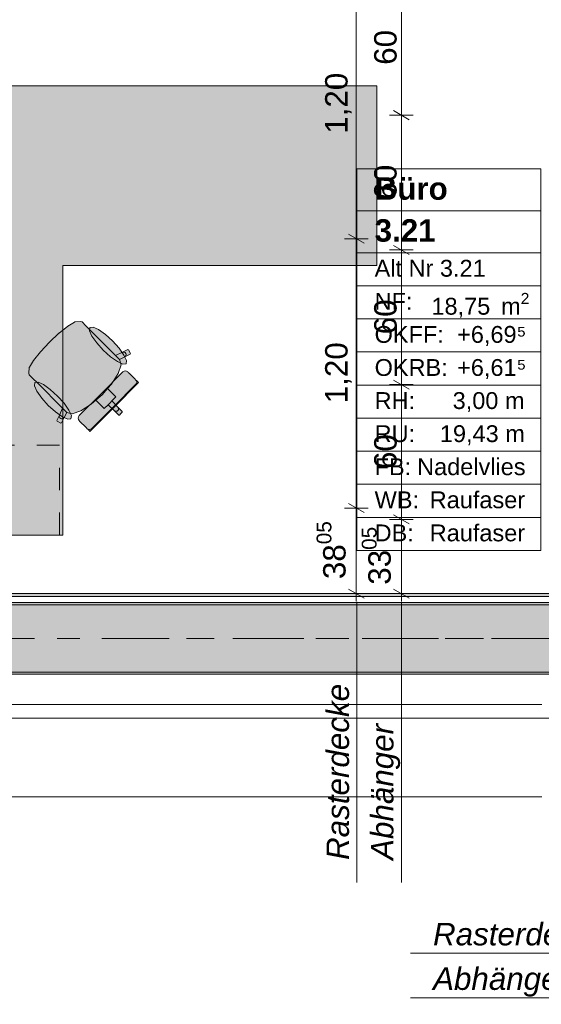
# Model space of a CAD drawing. Header units: metres. Extents: x -3.6 to 84.5, y -11 to 16.8.
# Tile 210 of 256: x 37.2 to 39.5, y -1.1 to 3.3. Entities that reach past the tile are written whole.
import ezdxf

# ---------------------------------------------------------------- set-up
doc = ezdxf.new("R2010")
doc.units = ezdxf.units.M
doc.header["$MEASUREMENT"] = 0
for name, pattern in [('Achse', [0.2, 0.1, -0.05, 0, -0.05]), ('Strichlinie doppelt', [0.546806, 0.264583, -0.105833, 0.070556, -0.105833]), ('Strichlinie eng', [0.115, 0.075, -0.04])]:
    doc.linetypes.add(name, pattern=pattern)
for name, color, linetype in [('154 - Bemaßung_ Beschriftung.Ausbau - Deckenspiegel', 7, 'Continuous'), ('401 - Zone.Raum_ Raumbegrenzung_ Whg.', 7, 'Continuous'), ('451 - Universal.Achsen Raster', 7, 'Continuous'), ('604 - Struktur.Wand Aussen', 7, 'Continuous'), ('608 - Struktur.Träger', 7, 'Continuous'), ('653 - Abdeckung.TB Verkofferung', 7, 'Continuous'), ('701 - Einrichtung.Möbel', 7, 'Continuous')]:
    doc.layers.add(name, color=color, linetype=linetype)
doc.styles.add('ERSTELLTER_STIL_1', font='txt')
doc.styles.add('ERSTELLTER_STIL_2', font='txt')
doc.styles.add('ERSTELLTER_STIL_3', font='txt')
doc.dimstyles.new('ERSTELLTER_STIL__1', dxfattribs={"dimtxt": 0.1, "dimasz": 0.0532, "dimexe": 0.18, "dimexo": 0.0625, "dimgap": 0, "dimtad": 1, "dimzin": 0, "dimdsep": 46, "dimtxsty": 'ERSTELLTER_STIL_2', "dimblk": 'ARROWHEAD_2', "dimblk1": 'ARROWHEAD_2', "dimblk2": 'ARROWHEAD_2', "dimcen": 0.09, "dimse1": 1, "dimse2": 1, "dimclrd": 7, "dimclre": 7, "dimclrt": 7, "dimazin": 0, "dimtfac": 1, "dimtdec": 4, "dimtmove": 0, "dimatfit": 3, "dimfxl": 1, "dimtolj": 1, "dimtzin": 0, "dimarcsym": 0})
pattern_1 = [(45, (0, 0), (-0.01767767, 0.01767767), [0, -0.025])]

# ---------------------------------------------------------------- blocks, each defined once
blk = doc.blocks.new('*D353')
at = {"layer": '154 - Bemaßung_ Beschriftung.Ausbau - Deckenspiegel', "color": 7, "linetype": 'Continuous', "lineweight": 5}
for p, q in [((38.8791, 1.1002), (38.9491, 1.0598)), ((38.9666, 1.08), (38.8616, 1.08)), ((38.9141, 0.7495), (38.9141, 1.08)), ((38.9666, 0.7495), (38.8616, 0.7495)), ((38.8791, 0.7697), (38.9491, 0.7293)), ((38.9141, 0.7153), (38.9141, 0.7495))]:
    blk.add_line(p, q, dxfattribs=at)
at = {"layer": '154 - Bemaßung_ Beschriftung.Ausbau - Deckenspiegel', "color": 7, "lineweight": 5, "insert": (38.8958, 0.7888), "char_height": 0.1, "attachment_point": 7, "rotation": 90, "style": 'ERSTELLTER_STIL_2'}
blk.add_mtext('\\A1;{\\pql;\\fArial|b0|i0|c0|p38;33\\fArial|b0|i0|c0|p38;\\A1{\\H.66x;\\S05^  ;}}', dxfattribs=at)
blk = doc.blocks.new('ARROWHEAD_2')
at = {"color": 0, "linetype": 'Continuous', "lineweight": 0}
for p, q in [((0, 0), (-1, 0)), ((-0.378, -0.655), (0.378, 0.655))]:
    blk.add_line(p, q, dxfattribs=at)
blk = doc.blocks.new('*D354')
at = {"layer": '154 - Bemaßung_ Beschriftung.Ausbau - Deckenspiegel', "color": 7, "linetype": 'Continuous', "lineweight": 5}
for p, q in [((38.9666, 1.68), (38.8616, 1.68)), ((38.8791, 1.7002), (38.9491, 1.6598)), ((38.9141, 1.08), (38.9141, 1.68)), ((38.8791, 1.1002), (38.9491, 1.0598)), ((38.9666, 1.08), (38.8616, 1.08))]:
    blk.add_line(p, q, dxfattribs=at)
at = {"layer": '154 - Bemaßung_ Beschriftung.Ausbau - Deckenspiegel', "color": 7, "lineweight": 5, "insert": (38.8941, 1.3041), "char_height": 0.1, "attachment_point": 7, "rotation": 90, "style": 'ERSTELLTER_STIL_2'}
blk.add_mtext('\\A1;{\\pql;\\fArial|b0|i0|c0|p38;60}', dxfattribs=at)
blk = doc.blocks.new('*D355')
at = {"layer": '154 - Bemaßung_ Beschriftung.Ausbau - Deckenspiegel', "color": 7, "linetype": 'Continuous', "lineweight": 5}
for p, q in [((38.8791, 2.3002), (38.9491, 2.2598)), ((38.9666, 2.28), (38.8616, 2.28)), ((38.9141, 1.68), (38.9141, 2.28)), ((38.9666, 1.68), (38.8616, 1.68)), ((38.8791, 1.7002), (38.9491, 1.6598))]:
    blk.add_line(p, q, dxfattribs=at)
at = {"layer": '154 - Bemaßung_ Beschriftung.Ausbau - Deckenspiegel', "color": 7, "lineweight": 5, "insert": (38.8941, 1.9041), "char_height": 0.1, "attachment_point": 7, "rotation": 90, "style": 'ERSTELLTER_STIL_2'}
blk.add_mtext('\\A1;{\\pql;\\fArial|b0|i0|c0|p38;60}', dxfattribs=at)
blk = doc.blocks.new('*D356')
at = {"layer": '154 - Bemaßung_ Beschriftung.Ausbau - Deckenspiegel', "color": 7, "linetype": 'Continuous', "lineweight": 5}
for p, q in [((38.8791, 2.9002), (38.9491, 2.8598)), ((38.9666, 2.88), (38.8616, 2.88)), ((38.9141, 2.28), (38.9141, 2.88)), ((38.8791, 2.3002), (38.9491, 2.2598)), ((38.9666, 2.28), (38.8616, 2.28))]:
    blk.add_line(p, q, dxfattribs=at)
at = {"layer": '154 - Bemaßung_ Beschriftung.Ausbau - Deckenspiegel', "color": 7, "lineweight": 5, "insert": (38.8941, 2.5041), "char_height": 0.1, "attachment_point": 7, "rotation": 90, "style": 'ERSTELLTER_STIL_2'}
blk.add_mtext('\\A1;{\\pql;\\fArial|b0|i0|c0|p38;60}', dxfattribs=at)
blk = doc.blocks.new('*D357')
at = {"layer": '154 - Bemaßung_ Beschriftung.Ausbau - Deckenspiegel', "color": 7, "linetype": 'Continuous', "lineweight": 5}
for p, q in [((38.9666, 3.48), (38.8616, 3.48)), ((38.8791, 3.5002), (38.9491, 3.4598)), ((38.9141, 2.88), (38.9141, 3.48)), ((38.8791, 2.9002), (38.9491, 2.8598)), ((38.9666, 2.88), (38.8616, 2.88))]:
    blk.add_line(p, q, dxfattribs=at)
at = {"layer": '154 - Bemaßung_ Beschriftung.Ausbau - Deckenspiegel', "color": 7, "lineweight": 5, "insert": (38.8941, 3.1041), "char_height": 0.1, "attachment_point": 7, "rotation": 90, "style": 'ERSTELLTER_STIL_2'}
blk.add_mtext('\\A1;{\\pql;\\fArial|b0|i0|c0|p38;60}', dxfattribs=at)
blk = doc.blocks.new('*D359')
at = {"layer": '154 - Bemaßung_ Beschriftung.Ausbau - Deckenspiegel', "color": 7, "linetype": 'Continuous', "lineweight": 5}
for p, q in [((38.6778, 1.1502), (38.7478, 1.1098)), ((38.7653, 1.13), (38.6603, 1.13)), ((38.7128, 0.7495), (38.7128, 1.13)), ((38.7653, 0.7495), (38.6603, 0.7495)), ((38.6778, 0.7697), (38.7478, 0.7293)), ((38.7128, 0.7153), (38.7128, 0.7495))]:
    blk.add_line(p, q, dxfattribs=at)
at = {"layer": '154 - Bemaßung_ Beschriftung.Ausbau - Deckenspiegel', "color": 7, "lineweight": 5, "insert": (38.6945, 0.8138), "char_height": 0.1, "attachment_point": 7, "rotation": 90, "style": 'ERSTELLTER_STIL_2'}
blk.add_mtext('\\A1;{\\pql;\\fArial|b0|i0|c0|p38;38\\fArial|b0|i0|c0|p38;\\A1{\\H.66x;\\S05^  ;}}', dxfattribs=at)
blk = doc.blocks.new('*D360')
at = {"layer": '154 - Bemaßung_ Beschriftung.Ausbau - Deckenspiegel', "color": 7, "linetype": 'Continuous', "lineweight": 5}
for p, q in [((38.7653, 2.3299), (38.6603, 2.3299)), ((38.6778, 2.3501), (38.7478, 2.3097)), ((38.7128, 1.13), (38.7128, 2.3299)), ((38.6778, 1.1502), (38.7478, 1.1098)), ((38.7653, 1.13), (38.6603, 1.13))]:
    blk.add_line(p, q, dxfattribs=at)
at = {"layer": '154 - Bemaßung_ Beschriftung.Ausbau - Deckenspiegel', "color": 7, "lineweight": 5, "insert": (38.6928, 1.5969), "char_height": 0.1, "attachment_point": 7, "rotation": 90, "style": 'ERSTELLTER_STIL_2'}
blk.add_mtext('\\A1;{\\pql;\\fArial|b0|i0|c0|p38;1,20}', dxfattribs=at)
blk = doc.blocks.new('*D361')
at = {"layer": '154 - Bemaßung_ Beschriftung.Ausbau - Deckenspiegel', "color": 7, "linetype": 'Continuous', "lineweight": 5}
for p, q in [((38.7653, 3.53), (38.6603, 3.53)), ((38.6778, 3.5502), (38.7478, 3.5098)), ((38.7128, 2.3299), (38.7128, 3.53)), ((38.7653, 2.3299), (38.6603, 2.3299)), ((38.6778, 2.3501), (38.7478, 2.3097))]:
    blk.add_line(p, q, dxfattribs=at)
at = {"layer": '154 - Bemaßung_ Beschriftung.Ausbau - Deckenspiegel', "color": 7, "lineweight": 5, "insert": (38.6928, 2.7969), "char_height": 0.1, "attachment_point": 7, "rotation": 90, "style": 'ERSTELLTER_STIL_2'}
blk.add_mtext('\\A1;{\\pql;\\fArial|b0|i0|c0|p38;1,20}', dxfattribs=at)

msp = doc.modelspace()

# ---------------------------------------------------------------- hatches: boundary and pattern name
at = {"layer": '608 - Struktur.Träger', "linetype": 'Continuous', "lineweight": 0, "true_color": 0x000000}
h = msp.add_hatch(dxfattribs=at)
h.set_pattern_fill('Gips_0001', color=18, style=0, pattern_type=2)
h.set_pattern_definition(pattern_1)
h.paths.add_polyline_path([(36.69, 0.7), (39.9, 0.7), (39.9, 0.71), (36.69, 0.71)])
h = msp.add_hatch(dxfattribs=at)
h.set_pattern_fill('Beton__Stahlbeton_0001', color=18, style=0, pattern_type=2)
h.set_pattern_definition([(45, (0, 0), (-0.08485281, 0.08485281), []), (45, (-0.04243, 0.04243), (-0.08485281, 0.08485281), [0.09, -0.03])])
h.paths.add_polyline_path([(0.69, 0.7), (0.38, 0.7), (0.38, 0.4), (0.69, 0.4), (3.97, 0.4), (4.29, 0.4), (7.57, 0.4), (7.89, 0.4), (11.17, 0.4), (11.49, 0.4), (14.77, 0.4), (15.09, 0.4), (18.37, 0.4), (18.69, 0.4), (21.97, 0.4), (22.29, 0.4), (25.57, 0.4), (25.89, 0.4), (29.17, 0.4), (29.49, 0.4), (32.77, 0.4), (33.09, 0.4), (36.37, 0.4), (36.69, 0.4), (39.97, 0.4), (40.29, 0.4), (43.57, 0.4), (43.89, 0.4), (47.17, 0.4), (47.49, 0.4), (50.77, 0.4), (51.09, 0.4), (54.37, 0.4), (54.69, 0.4), (57.97, 0.4), (58.29, 0.4), (61.57, 0.4), (61.88, 0.4), (61.88, 0.7), (61.57, 0.7), (58.29, 0.7), (57.97, 0.7), (54.69, 0.7), (54.37, 0.7), (51.09, 0.7), (50.77, 0.7), (47.49, 0.7), (47.17, 0.7), (43.89, 0.7), (43.57, 0.7), (40.29, 0.7), (39.9, 0.7), (36.69, 0.7), (36.37, 0.7), (33.09, 0.7), (32.77, 0.7), (29.49, 0.7), (29.17, 0.7), (25.89, 0.7), (25.57, 0.7), (22.29, 0.7), (21.97, 0.7), (18.69, 0.7), (18.37, 0.7), (15.09, 0.7), (14.77, 0.7), (11.49, 0.7), (11.17, 0.7), (7.89, 0.7), (7.57, 0.7), (4.29, 0.7), (3.97, 0.7)])
h = msp.add_hatch(dxfattribs=at)
h.set_pattern_fill('Gips_0001', color=18, style=0, pattern_type=2)
h.set_pattern_definition(pattern_1)
h.paths.add_polyline_path([(36.69, 0.4), (36.69, 0.39), (39.97, 0.39), (39.97, 0.4)])
at = {"layer": '653 - Abdeckung.TB Verkofferung', "linetype": 'Continuous', "lineweight": 0, "true_color": 0x000000}
h = msp.add_hatch(dxfattribs=at)
h.set_pattern_fill('Gips_0001', color=18, style=0, pattern_type=2)
h.set_pattern_definition(pattern_1)
h.paths.add_polyline_path([(36.605, 0.737), (40.015, 0.737), (40.015, 0.7495), (36.605, 0.7495)])
at = {"layer": '701 - Einrichtung.Möbel', "linetype": 'Continuous', "lineweight": 0, "true_color": 0x3a3a3a}
for points in [[(36.605, 3.01), (36.605, 1.01), (37.405, 1.01), (37.405, 2.21), (38.805, 2.21), (38.805, 3.01)], [(37.5273, 1.923), (37.5078, 1.9425), (37.4911, 1.9592), (37.4841, 1.9615), (37.459, 1.9592), (37.4574, 1.9586), (37.428, 1.9407), (37.3889, 1.9093), (37.3883, 1.9088), (37.3459, 1.8691), (37.6641, 1.5509), (37.6703, 1.5571), (37.6702, 1.5602), (37.6503, 1.5801), (37.6244, 1.608), (37.6415, 1.6251), (37.6254, 1.6412), (37.6045, 1.6621), (37.6224, 1.6826), (37.652, 1.7294), (37.6647, 1.7677), (37.6586, 1.7916), (37.6813, 1.8039), (37.7057, 1.8159), (37.7066, 1.8189), (37.6981, 1.835), (37.6951, 1.8361), (37.6708, 1.824), (37.6401, 1.8102)], [(37.6273, 1.8744), (37.5949, 1.9036), (37.5644, 1.9251), (37.5403, 1.9359), (37.5262, 1.9341), (37.5244, 1.9201), (37.5352, 1.8959), (37.5568, 1.8654), (37.5859, 1.8331), (37.6183, 1.8039), (37.6488, 1.7823), (37.6729, 1.7716), (37.687, 1.7733), (37.6888, 1.7874), (37.678, 1.8115), (37.6564, 1.842)], [(37.292, 1.6877), (37.4047, 1.5749), (37.3909, 1.5442), (37.3789, 1.5199), (37.3799, 1.5168), (37.3961, 1.5084), (37.399, 1.5093), (37.4111, 1.5336), (37.4234, 1.5564), (37.4473, 1.5503), (37.4856, 1.5629), (37.5324, 1.5925), (37.5529, 1.6105), (37.5737, 1.5896), (37.5899, 1.5735), (37.607, 1.5906), (37.6348, 1.5646), (37.6547, 1.5447), (37.6579, 1.5447), (37.6641, 1.5509), (37.3459, 1.8691), (37.3062, 1.8267), (37.3057, 1.8261), (37.2742, 1.7869), (37.2564, 1.7576), (37.2558, 1.756), (37.2535, 1.7309), (37.2558, 1.7239), (37.2725, 1.7071)], [(37.6732, 1.737), (37.5756, 1.6394), (37.6348, 1.5802), (37.7432, 1.6887), (37.7379, 1.694), (37.7355, 1.6964), (37.73, 1.7019), (37.7276, 1.7043), (37.7204, 1.7115), (37.703, 1.7289), (37.6973, 1.7346), (37.6948, 1.7371), (37.6899, 1.7404), (37.684, 1.7415), (37.6782, 1.7403)], [(37.3406, 1.5877), (37.3729, 1.5585), (37.4035, 1.537), (37.4276, 1.5262), (37.4416, 1.528), (37.4434, 1.542), (37.4327, 1.5662), (37.4111, 1.5967), (37.3819, 1.629), (37.3496, 1.6582), (37.3191, 1.6798), (37.2949, 1.6905), (37.2809, 1.6887), (37.2791, 1.6747), (37.2898, 1.6506), (37.3114, 1.6201)], [(37.478, 1.5418), (37.4747, 1.5368), (37.4735, 1.5309), (37.4746, 1.5251), (37.4779, 1.5202), (37.4803, 1.5177), (37.4861, 1.5119), (37.5035, 1.4946), (37.5106, 1.4874), (37.5131, 1.485), (37.5186, 1.4794), (37.521, 1.477), (37.5263, 1.4718), (37.6348, 1.5802), (37.5756, 1.6394)]]:
    msp.add_hatch(color=250, dxfattribs=at).paths.add_polyline_path(points)

# ---------------------------------------------------------------- linework, layer by layer
at = {"layer": '154 - Bemaßung_ Beschriftung.Ausbau - Deckenspiegel', "color": 7, "linetype": 'Continuous', "lineweight": 5}
for p, q in [((38.7148, 0.7132), (38.7148, -0.5368)), ((38.9148, 0.7132), (38.9148, -0.5368)), ((40.205, -0.8514), (38.955, -0.8514)), ((40.205, -1.0514), (38.955, -1.0514))]:
    msp.add_line(p, q, dxfattribs=at)
at = {"layer": '401 - Zone.Raum_ Raumbegrenzung_ Whg.', "color": 7, "linetype": 'Continuous', "lineweight": 9}
for p, q in [((39.535, 2.6408), (38.7161, 2.6408)), ((38.7161, 2.6408), (38.7161, 0.9417)), ((38.7161, 2.6408), (39.535, 2.6408)), ((38.7161, 2.4542), (38.7161, 2.6408)), ((39.535, 0.9417), (39.535, 2.6408)), ((39.535, 2.6408), (39.535, 2.4542)), ((39.535, 2.4542), (38.7161, 2.4542)), ((38.7161, 2.4542), (39.535, 2.4542)), ((38.7161, 2.2676), (38.7161, 2.4542)), ((39.535, 2.4542), (39.535, 2.2676)), ((39.535, 2.2676), (38.7161, 2.2676)), ((38.7161, 2.2676), (39.535, 2.2676)), ((38.7161, 2.1203), (38.7161, 2.2676)), ((39.535, 2.2676), (39.535, 2.1203)), ((39.535, 2.1203), (38.7161, 2.1203)), ((38.7161, 2.1203), (39.535, 2.1203)), ((38.7161, 1.973), (38.7161, 2.1203)), ((39.535, 2.1203), (39.535, 1.973)), ((39.535, 1.973), (38.7161, 1.973)), ((38.7161, 1.973), (39.535, 1.973)), ((38.7161, 1.8256), (38.7161, 1.973)), ((39.535, 1.973), (39.535, 1.8256)), ((39.535, 1.8256), (38.7161, 1.8256)), ((38.7161, 1.8256), (39.535, 1.8256)), ((38.7161, 1.6783), (38.7161, 1.8256)), ((39.535, 1.8256), (39.535, 1.6783)), ((39.535, 1.6783), (38.7161, 1.6783)), ((38.7161, 1.6783), (39.535, 1.6783)), ((38.7161, 1.531), (38.7161, 1.6783)), ((39.535, 1.6783), (39.535, 1.531)), ((39.535, 1.531), (38.7161, 1.531)), ((38.7161, 1.531), (39.535, 1.531)), ((38.7161, 1.3837), (38.7161, 1.531)), ((39.535, 1.531), (39.535, 1.3837)), ((39.535, 1.3837), (38.7161, 1.3837)), ((38.7161, 1.3837), (39.535, 1.3837)), ((38.7161, 1.2364), (38.7161, 1.3837)), ((39.535, 1.3837), (39.535, 1.2364)), ((39.535, 1.2364), (38.7161, 1.2364)), ((38.7161, 1.2364), (39.535, 1.2364)), ((38.7161, 1.089), (38.7161, 1.2364)), ((39.535, 1.2364), (39.535, 1.089)), ((39.535, 1.089), (38.7161, 1.089)), ((38.7161, 1.089), (39.535, 1.089)), ((38.7161, 0.9417), (38.7161, 1.089)), ((39.535, 1.089), (39.535, 0.9417)), ((38.7161, 0.9417), (39.535, 0.9417)), ((39.535, 0.9417), (38.7161, 0.9417))]:
    msp.add_line(p, q, dxfattribs=at)
at = {"layer": '451 - Universal.Achsen Raster', "color": 160, "linetype": 'Strichlinie doppelt', "lineweight": 9, "true_color": 0x3232ff}
msp.add_line((64.935, 0.55), (-3.175, 0.55), dxfattribs=at)
at = {"layer": '604 - Struktur.Wand Aussen', "color": 7, "linetype": 'Continuous', "lineweight": 13}
for p, q in [((39.54, 0.255), (37.14, 0.255)), ((37.14, -0.155), (39.54, -0.155))]:
    msp.add_line(p, q, dxfattribs=at)
at = {"layer": '608 - Struktur.Träger', "color": 7, "linetype": 'Continuous', "lineweight": 13}
for p, q in [((0.38, 0.71), (61.88, 0.71)), ((39.9, 0.7), (36.69, 0.7)), ((0.38, 0.39), (61.88, 0.39))]:
    msp.add_line(p, q, dxfattribs=at)
at = {"layer": '608 - Struktur.Träger', "color": 7, "linetype": 'Continuous', "lineweight": 5}
for p, q in [((39.9, 0.71), (36.69, 0.71)), ((39.97, 0.39), (36.69, 0.39))]:
    msp.add_line(p, q, dxfattribs=at)
at = {"layer": '608 - Struktur.Träger', "color": 7, "linetype": 'Achse', "lineweight": 9}
msp.add_line((0.38, 0.55), (61.88, 0.55), dxfattribs=at)
at = {"layer": '608 - Struktur.Träger', "color": 7, "linetype": 'Continuous', "lineweight": 13, "flags": 128}
msp.add_lwpolyline([(51.09, 0.4), (50.77, 0.4), (47.49, 0.4), (47.17, 0.4), (43.89, 0.4), (43.57, 0.4), (40.29, 0.4), (39.97, 0.4), (36.69, 0.4), (36.37, 0.4), (33.09, 0.4), (32.77, 0.4), (29.49, 0.4), (29.17, 0.4), (25.89, 0.4), (25.57, 0.4), (22.29, 0.4), (21.97, 0.4), (18.69, 0.4), (18.37, 0.4), (15.09, 0.4), (14.77, 0.4)], dxfattribs=at)
at = {"layer": '653 - Abdeckung.TB Verkofferung', "color": 7, "linetype": 'Continuous', "lineweight": 9}
for p, q in [((36.605, 0.7495), (40.015, 0.7495)), ((36.605, 0.195), (40.015, 0.195))]:
    msp.add_line(p, q, dxfattribs=at)
at = {"layer": '653 - Abdeckung.TB Verkofferung', "color": 7, "linetype": 'Continuous', "lineweight": 5}
for p, q in [((40.015, 0.7495), (36.605, 0.7495)), ((40.015, 0.737), (36.605, 0.737)), ((40.015, 0.71), (36.605, 0.71))]:
    msp.add_line(p, q, dxfattribs=at)
at = {"layer": '701 - Einrichtung.Möbel', "color": 7, "linetype": 'Continuous', "lineweight": 5, "true_color": 0xebebeb}
for p, q in [((37.3889, 1.9093), (37.428, 1.9407)), ((37.428, 1.9407), (37.4574, 1.9586)), ((37.4574, 1.9586), (37.459, 1.9592)), ((37.459, 1.9592), (37.4841, 1.9615)), ((37.4841, 1.9615), (37.4911, 1.9592)), ((37.4911, 1.9592), (37.5078, 1.9425)), ((37.5078, 1.9425), (37.5273, 1.923)), ((37.3459, 1.8691), (37.3883, 1.9088)), ((37.3883, 1.9088), (37.3889, 1.9093)), ((37.5273, 1.923), (37.6401, 1.8102)), ((37.3459, 1.8691), (37.3062, 1.8267)), ((37.3057, 1.8261), (37.2742, 1.7869)), ((37.3062, 1.8267), (37.3057, 1.8261)), ((37.6401, 1.8102), (37.6708, 1.824)), ((37.6585, 1.7918), (37.6401, 1.8102)), ((37.6813, 1.8039), (37.6586, 1.7916)), ((37.6708, 1.824), (37.6951, 1.8361)), ((37.6708, 1.824), (37.675, 1.8251)), ((37.675, 1.8251), (37.6793, 1.8245)), ((37.6793, 1.8245), (37.6832, 1.8223)), ((37.7057, 1.8159), (37.6813, 1.8039)), ((37.6847, 1.8065), (37.6813, 1.8039)), ((37.6832, 1.8223), (37.6859, 1.8189)), ((37.6868, 1.8103), (37.6847, 1.8065)), ((37.6859, 1.8189), (37.6872, 1.8146)), ((37.6872, 1.8146), (37.6868, 1.8103)), ((37.6951, 1.8361), (37.6981, 1.835)), ((37.6981, 1.835), (37.7066, 1.8189)), ((37.7066, 1.8189), (37.7057, 1.8159)), ((37.2558, 1.756), (37.2535, 1.7309)), ((37.2564, 1.7576), (37.2558, 1.756)), ((37.2742, 1.7869), (37.2564, 1.7576)), ((37.6647, 1.7677), (37.652, 1.7294)), ((37.6585, 1.7918), (37.6586, 1.7916)), ((37.6586, 1.7916), (37.6647, 1.7677)), ((37.2535, 1.7309), (37.2558, 1.7239)), ((37.2558, 1.7239), (37.2725, 1.7071)), ((37.5756, 1.6394), (37.6732, 1.737)), ((37.652, 1.7294), (37.6224, 1.6826)), ((37.6732, 1.737), (37.6782, 1.7403)), ((37.6782, 1.7403), (37.684, 1.7415)), ((37.684, 1.7415), (37.6899, 1.7404)), ((37.6899, 1.7404), (37.6948, 1.7371)), ((37.6948, 1.7371), (37.6973, 1.7346)), ((37.6973, 1.7346), (37.703, 1.7289)), ((37.703, 1.7289), (37.7204, 1.7115)), ((37.7204, 1.7115), (37.7276, 1.7043)), ((37.2725, 1.7071), (37.292, 1.6877)), ((37.292, 1.6877), (37.4047, 1.5749)), ((37.6224, 1.6826), (37.6045, 1.6621)), ((37.6323, 1.5827), (37.7299, 1.6803)), ((37.7432, 1.6887), (37.6348, 1.5802)), ((37.7276, 1.7043), (37.73, 1.7019)), ((37.7299, 1.6803), (37.7333, 1.6852)), ((37.7333, 1.6969), (37.73, 1.7019)), ((37.73, 1.7019), (37.7355, 1.6964)), ((37.7345, 1.6911), (37.7333, 1.6969)), ((37.7333, 1.6852), (37.7345, 1.6911)), ((37.7355, 1.6964), (37.7379, 1.694)), ((37.7379, 1.694), (37.7432, 1.6887)), ((37.5756, 1.6394), (37.478, 1.5418)), ((37.5529, 1.6105), (37.5804, 1.6346)), ((37.6045, 1.6621), (37.5804, 1.6346)), ((37.6045, 1.6621), (37.6254, 1.6412)), ((37.6415, 1.6251), (37.6244, 1.608)), ((37.6254, 1.6412), (37.6415, 1.6251)), ((37.4856, 1.5629), (37.5324, 1.5925)), ((37.5263, 1.4718), (37.6348, 1.5802)), ((37.5324, 1.5925), (37.5529, 1.6105)), ((37.6323, 1.5827), (37.5347, 1.4851)), ((37.5529, 1.6105), (37.5737, 1.5896)), ((37.5737, 1.5896), (37.5899, 1.5735)), ((37.5899, 1.5735), (37.607, 1.5906)), ((37.607, 1.5906), (37.6157, 1.5993)), ((37.607, 1.5906), (37.6348, 1.5646)), ((37.6244, 1.608), (37.6157, 1.5993)), ((37.6244, 1.608), (37.6503, 1.5801)), ((37.6503, 1.5801), (37.6528, 1.5765)), ((37.6503, 1.5801), (37.6702, 1.5602)), ((37.3909, 1.5442), (37.3789, 1.5199)), ((37.3909, 1.5442), (37.3898, 1.54)), ((37.3898, 1.54), (37.3904, 1.5357)), ((37.3904, 1.5357), (37.3926, 1.5318)), ((37.4047, 1.5749), (37.3909, 1.5442)), ((37.4232, 1.5564), (37.4047, 1.5749)), ((37.4111, 1.5336), (37.4234, 1.5564)), ((37.4232, 1.5564), (37.4234, 1.5564)), ((37.4234, 1.5564), (37.4473, 1.5503)), ((37.4473, 1.5503), (37.4856, 1.5629)), ((37.4747, 1.5368), (37.4735, 1.5309)), ((37.478, 1.5418), (37.4747, 1.5368)), ((37.6348, 1.5646), (37.6385, 1.5622)), ((37.6348, 1.5646), (37.6547, 1.5447)), ((37.6385, 1.5622), (37.6428, 1.5612)), ((37.6428, 1.5612), (37.6471, 1.562)), ((37.6471, 1.562), (37.6507, 1.5643)), ((37.653, 1.5679), (37.6507, 1.5643)), ((37.6528, 1.5765), (37.6538, 1.5722)), ((37.6538, 1.5722), (37.653, 1.5679)), ((37.6547, 1.5447), (37.6579, 1.5447)), ((37.6579, 1.5447), (37.6641, 1.5509)), ((37.6703, 1.5571), (37.6641, 1.5509)), ((37.6702, 1.5602), (37.6703, 1.5571)), ((37.3789, 1.5199), (37.3799, 1.5168)), ((37.3799, 1.5168), (37.3961, 1.5084)), ((37.3926, 1.5318), (37.3961, 1.5291)), ((37.3961, 1.5291), (37.4003, 1.5278)), ((37.3961, 1.5084), (37.399, 1.5093)), ((37.399, 1.5093), (37.4111, 1.5336)), ((37.4003, 1.5278), (37.4047, 1.5282)), ((37.4047, 1.5282), (37.4084, 1.5303)), ((37.4084, 1.5303), (37.4111, 1.5336)), ((37.4735, 1.5309), (37.4746, 1.5251)), ((37.4746, 1.5251), (37.4779, 1.5202)), ((37.4779, 1.5202), (37.4803, 1.5177)), ((37.4803, 1.5177), (37.4861, 1.5119)), ((37.4861, 1.5119), (37.5035, 1.4946)), ((37.5035, 1.4946), (37.5106, 1.4874)), ((37.5106, 1.4874), (37.5131, 1.485)), ((37.5131, 1.485), (37.5186, 1.4794)), ((37.5181, 1.4817), (37.5131, 1.4849)), ((37.5239, 1.4805), (37.5181, 1.4817)), ((37.5186, 1.4794), (37.521, 1.477)), ((37.521, 1.477), (37.5263, 1.4718)), ((37.5297, 1.4817), (37.5239, 1.4805)), ((37.5347, 1.4851), (37.5297, 1.4817))]:
    msp.add_line(p, q, dxfattribs=at)
at = {"layer": '701 - Einrichtung.Möbel', "color": 7, "linetype": 'Strichlinie eng', "lineweight": 5, "true_color": 0xebebeb}
for p, q in [((37.39, 1.41), (36.605, 1.41)), ((37.39, 1.01), (37.39, 1.41))]:
    msp.add_line(p, q, dxfattribs=at)
at = {"layer": '701 - Einrichtung.Möbel', "color": 7, "linetype": 'Continuous', "lineweight": 5, "true_color": 0xebebeb, "flags": 128}
for points in [[(36.605, 3.01), (36.605, 1.01), (37.405, 1.01), (37.405, 2.21), (38.805, 2.21), (38.805, 3.01)], [(37.6273, 1.8744), (37.6564, 1.842), (37.678, 1.8115), (37.6888, 1.7874), (37.687, 1.7733), (37.6729, 1.7716), (37.6488, 1.7823), (37.6183, 1.8039), (37.5859, 1.8331), (37.5568, 1.8654), (37.5352, 1.8959), (37.5244, 1.9201), (37.5262, 1.9341), (37.5403, 1.9359), (37.5644, 1.9251), (37.5949, 1.9036)], [(37.3406, 1.5877), (37.3729, 1.5585), (37.4035, 1.537), (37.4276, 1.5262), (37.4416, 1.528), (37.4434, 1.542), (37.4327, 1.5662), (37.4111, 1.5967), (37.3819, 1.629), (37.3496, 1.6582), (37.3191, 1.6798), (37.2949, 1.6905), (37.2809, 1.6887), (37.2791, 1.6747), (37.2898, 1.6506), (37.3114, 1.6201)]]:
    msp.add_lwpolyline(points, close=True, dxfattribs=at)

# ---------------------------------------------------------------- texts
at = {"layer": '154 - Bemaßung_ Beschriftung.Ausbau - Deckenspiegel', "color": 7, "linetype": 'Continuous', "lineweight": 5, "char_height": 0.1, "attachment_point": 7, "rotation": 90, "style": 'ERSTELLTER_STIL_3'}
for s, insert in [('\\A1;{\\pql;\\fArial|b0|i1|c0|p38;Rasterdecke}', (38.6821, -0.4368)), ('\\A1;{\\pql;\\fArial|b0|i1|c0|p38;Abhänger}', (38.9089, -0.4368))]:
    msp.add_mtext(s, dxfattribs=dict(at, insert=insert))
at = {"layer": '154 - Bemaßung_ Beschriftung.Ausbau - Deckenspiegel', "color": 7, "linetype": 'Continuous', "lineweight": 5, "char_height": 0.1, "attachment_point": 7, "style": 'ERSTELLTER_STIL_3'}
for s, insert in [('\\A1;{\\pql;\\fArial|b0|i1|c0|p38;Rasterdecke}', (39.055, -0.8186)), ('\\A1;{\\pql;\\fArial|b0|i1|c0|p38;Abhänger}', (39.055, -1.0455))]:
    msp.add_mtext(s, dxfattribs=dict(at, insert=insert))
at = {"layer": '401 - Zone.Raum_ Raumbegrenzung_ Whg.', "color": 7, "lineweight": 9, "attachment_point": 1}
for s, insert, char_height, style in [('\\A1;{\\pqj;\\pt0;\\fArial|b1|i0|c0|p38;Büro}', (38.7947, 2.6032), 0.1, 'ERSTELLTER_STIL_1'), ('\\A1;{\\pqj;\\pt0;\\fArial|b1|i0|c0|p38;}', (39.4564, 2.6261), 0.1, 'ERSTELLTER_STIL_1'), ('\\A1;{\\pql;\\pt0;\\fArial|b1|i0|c0|p38;3.21}', (38.7947, 2.4166), 0.1, 'ERSTELLTER_STIL_1'), ('\\A1;{\\pqj;\\pt0;\\fArial|b1|i0|c0|p38;}', (39.4564, 2.4395), 0.1, 'ERSTELLTER_STIL_1'), ('\\A1;{\\pqj;\\pt0;\\fArial|b0|i0|c0|p38;Alt Nr 3.21}', (38.7947, 2.2357), 0.075, 'ERSTELLTER_STIL_2'), ('\\A1;{\\pqj;\\pt0;\\fArial|b0|i0|c0|p38;}', (39.4564, 2.2529), 0.075, 'ERSTELLTER_STIL_2'), ('\\A1;{\\pqj;\\pt0;\\fArial|b0|i0|c0|p38;NF: }', (38.7947, 2.0884), 0.075, 'ERSTELLTER_STIL_2'), ('\\A1;{\\pql;\\pt0,0.05;\\fArial|b0|i0|c0|p38;18,75\\fArial|b0|i0|c0|p38;\\A1{\\H.66x;\\S^  ;}\\fArial|b0|i0|c0|p38; m\\fArial|b0|i0|c0|p38;\\A1{\\H.66x;\\S2^  ;}}', (39.0479, 2.0884), 0.075, 'ERSTELLTER_STIL_2'), ('\\A1;{\\pqj;\\pt0;\\fArial|b0|i0|c0|p38;OKFF: }', (38.7947, 1.9411), 0.075, 'ERSTELLTER_STIL_2'), ('\\A1;{\\pqj;\\pt0;\\fArial|b0|i0|c0|p38;+6,69⁵}', (39.1623, 1.9411), 0.075, 'ERSTELLTER_STIL_2'), ('\\A1;{\\pqj;\\pt0;\\fArial|b0|i0|c0|p38;+6,61⁵}', (39.1623, 1.7938), 0.075, 'ERSTELLTER_STIL_2'), ('\\A1;{\\pqj;\\pt0;\\fArial|b0|i0|c0|p38;OKRB: }', (38.7947, 1.7938), 0.075, 'ERSTELLTER_STIL_2'), ('\\A1;{\\pqj;\\pt0;\\fArial|b0|i0|c0|p38;RH: }', (38.7947, 1.6464), 0.075, 'ERSTELLTER_STIL_2'), ('\\A1;{\\pqj;\\pt0;\\fArial|b0|i0|c0|p38;3,00 m}', (39.1424, 1.6464), 0.075, 'ERSTELLTER_STIL_2'), ('\\A1;{\\pqj;\\pt0;\\fArial|b0|i0|c0|p38;RU: }', (38.7947, 1.4991), 0.075, 'ERSTELLTER_STIL_2'), ('\\A1;{\\pqj;\\pt0;\\fArial|b0|i0|c0|p38;19,43 m}', (39.0855, 1.4991), 0.075, 'ERSTELLTER_STIL_2'), ('\\A1;{\\pqj;\\pt0;\\fArial|b0|i0|c0|p38;FB: }', (38.7947, 1.3518), 0.075, 'ERSTELLTER_STIL_2'), ('\\A1;{\\pqj;\\pt0;\\fArial|b0|i0|c0|p38;Nadelvlies}', (38.984, 1.3518), 0.075, 'ERSTELLTER_STIL_2'), ('\\A1;{\\pqj;\\pt0;\\fArial|b0|i0|c0|p38;WB: }', (38.7947, 1.2045), 0.075, 'ERSTELLTER_STIL_2'), ('\\A1;{\\pqj;\\pt0;\\fArial|b0|i0|c0|p38;Raufaser}', (39.0402, 1.2045), 0.075, 'ERSTELLTER_STIL_2'), ('\\A1;{\\pqj;\\pt0;\\fArial|b0|i0|c0|p38;DB: }', (38.7947, 1.0572), 0.075, 'ERSTELLTER_STIL_2'), ('\\A1;{\\pqj;\\pt0;\\fArial|b0|i0|c0|p38;Raufaser}', (39.0402, 1.0572), 0.075, 'ERSTELLTER_STIL_2')]:
    msp.add_mtext(s, dxfattribs=dict(at, insert=insert, char_height=char_height, style=style))

# ---------------------------------------------------------------- dimensions: what is measured, and where the dimension line sits
at = {"layer": '154 - Bemaßung_ Beschriftung.Ausbau - Deckenspiegel', "color": 7, "linetype": 'Continuous', "lineweight": 5}
for base, p1, p2, picture, middle in [((38.7128, 3.53), (40.765, 2.3299), (40.765, 3.53), '*D361', (38.6428, 2.9268)), ((38.9141, 3.48), (43.545, 2.88), (43.545, 3.48), '*D357', (38.8441, 3.1803)), ((38.9141, 2.88), (40.405, 2.28), (43.545, 2.88), '*D356', (38.8441, 2.5803)), ((38.7128, 2.3299), (40.765, 1.13), (40.765, 2.3299), '*D360', (38.6428, 1.7268)), ((38.9141, 2.28), (40.405, 1.68), (40.405, 2.28), '*D355', (38.8441, 1.9803)), ((38.9141, 1.68), (40.405, 1.08), (40.405, 1.68), '*D354', (38.8441, 1.3803)), ((38.7128, 1.13), (40.775, 0.7495), (40.765, 1.13), '*D359', (38.6428, 1.0632)), ((38.9141, 1.08), (40.775, 0.7495), (40.405, 1.08), '*D353', (38.8441, 1.0382))]:
    dim = msp.add_linear_dim(base=base, p1=p1, p2=p2, angle=90, dimstyle='ERSTELLTER_STIL__1', dxfattribs=at)
    dim.commit()
    dim.dimension.update_dxf_attribs({"geometry": picture, "text_midpoint": middle, "dimtype": 160, "text_rotation": 90})

doc.saveas('drawing.dxf')
